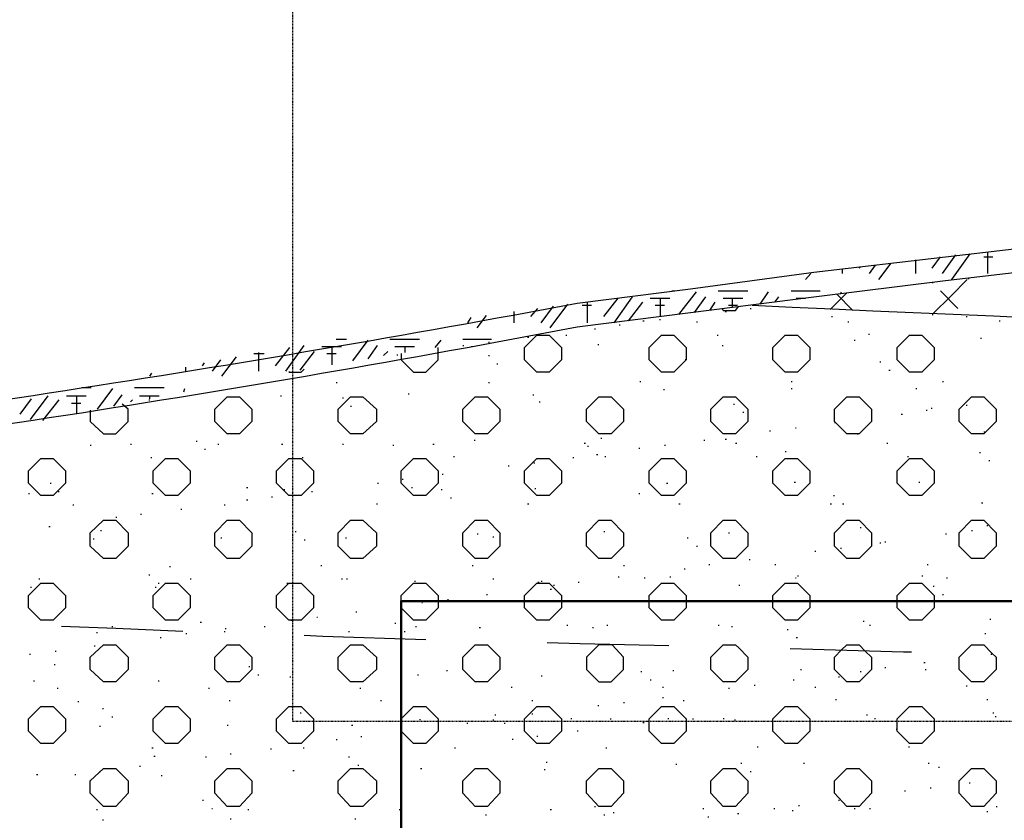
# Model space of a CAD drawing. Header units: millimetres. Extents: x -93479 to 1057970, y -66333 to 172656.
# Tile 33 of 145: x 132009 to 136060, y 49077 to 52372. Entities that reach past the tile are written whole.
import ezdxf

# ---------------------------------------------------------------- set-up
doc = ezdxf.new("R2010")
doc.units = ezdxf.units.MM
doc.linetypes.add('01 Штриховая _4 мм_', pattern=[6, 3.5, -2.5])
doc.layers.add('PDF _Геометрия', color=7, linetype='Continuous')
doc.layers.add('РАЗМЕРЫ', color=7, linetype='Continuous', lineweight=9)

# ---------------------------------------------------------------- blocks, each defined once
blk = doc.blocks.new('геология 1')
at = {"layer": 'PDF _Геометрия', "color": 7, "lineweight": 25}
for points in [[(1.0584, -10.097), (1.1434, -10.1053), (1.2334, -10.112), (1.3267, -10.117), (1.4234, -10.122), (1.5234, -10.1253), (1.6284, -10.1286), (1.8451, -10.1286, 0.016666), (3.5067, -9.8736), (3.6901, -9.8503), (3.8901, -9.8236), (4.1034, -9.7986), (4.3301, -9.772), (4.5667, -9.7453), (4.8134, -9.7203), (5.0684, -9.697), (5.3301, -9.677, -0.016439), (7.9617, -9.5303), (12.6001, -9.5386), (13.0317, -9.5386)], [(1.8451, -10.1686, 0.01768), (3.5067, -9.912), (3.6901, -9.8886), (3.8901, -9.8636), (4.1034, -9.837), (4.3301, -9.8103), (4.5667, -9.7836), (4.8134, -9.7586), (5.0684, -9.737), (5.3301, -9.7153, -0.015862), (7.9617, -9.5703)]]:
    blk.add_lwpolyline(points, format="xyb", dxfattribs=at)
for points in [[(4.0551, -9.8253), (4.0551, -9.8036)], [(4.0817, -9.817), (4.0951, -9.7986)], [(4.0984, -9.8253), (4.1201, -9.7953)], [(4.1134, -9.8353), (4.1434, -9.7936)], [(4.1651, -9.7986), (4.1801, -9.7986)], [(4.1717, -9.8253), (4.1717, -9.7903)], [(3.9367, -9.8253), (3.9367, -9.8186)], [(3.9634, -9.817), (3.9651, -9.8153)], [(3.9801, -9.8253), (3.9901, -9.812)], [(3.9951, -9.8353), (4.0151, -9.8086)], [(3.8767, -9.8353), (3.8851, -9.8253)], [(4.0834, -9.8903), (4.1117, -9.862), (4.1384, -9.8353)], [(4.1401, -9.8336), (4.1417, -9.8336)], [(4.0817, -9.8403), (4.0834, -9.8403)], [(3.5501, -9.8953), (3.5734, -9.8653)], [(3.5667, -9.9053), (3.5967, -9.8636)], [(3.6251, -9.8653), (3.6567, -9.8653)], [(3.6417, -9.8953), (3.6417, -9.8653)], [(3.6601, -9.8536), (3.6651, -9.8536)], [(3.6717, -9.892), (3.7001, -9.8553)], [(3.6967, -9.8886), (3.7151, -9.8636)], [(3.7351, -9.8536), (3.7834, -9.8536)], [(3.7434, -9.8653), (3.7751, -9.8653)], [(3.7584, -9.8803), (3.7584, -9.8653)], [(3.8034, -9.8753), (3.8167, -9.8553)], [(3.8267, -9.872), (3.8334, -9.8636)], [(3.8534, -9.8536), (3.9001, -9.8536)], [(3.8617, -9.8653), (3.8767, -9.8653)], [(3.9167, -9.8836), (3.9434, -9.857)], [(3.9534, -9.8853), (3.9267, -9.8586)], [(3.9334, -9.8586), (3.9351, -9.8553)], [(4.1234, -9.882), (4.0951, -9.8536)], [(3.4317, -9.8953), (3.4434, -9.882)], [(3.4484, -9.9053), (3.4684, -9.8786)], [(3.4634, -9.9136), (3.4917, -9.8753)], [(3.5151, -9.877), (3.5301, -9.877)], [(3.5234, -9.9053), (3.5234, -9.872)], [(3.5901, -9.902), (3.6134, -9.872)], [(3.6334, -9.877), (3.6484, -9.877)], [(3.7217, -9.8853), (3.7301, -9.872)], [(3.7417, -9.882), (3.7434, -9.8853), (3.7634, -9.8853), (3.7684, -9.8786)], [(3.7517, -9.877), (3.7667, -9.877)], [(3.7867, -9.882), (3.7884, -9.882)], [(3.3301, -9.9053), (3.3351, -9.897)], [(3.3451, -9.9136), (3.3601, -9.8936)], [(3.4051, -9.9053), (3.4051, -9.887)], [(3.7467, -9.887), (3.7484, -9.887)], [(3.9184, -9.8953), (3.9201, -9.8953)], [(4.0817, -9.892), (4.0834, -9.892)], [(4.1367, -9.8953), (4.1384, -9.8953)], [(3.5351, -9.9153), (3.5367, -9.9153)], [(3.5751, -9.9086), (3.5767, -9.9086)], [(3.6134, -9.902), (3.6151, -9.902)], [(3.6401, -9.9003), (3.6417, -9.9003)], [(3.7001, -9.9036), (3.7017, -9.9036)], [(3.9451, -9.9036), (3.9467, -9.9036)], [(4.1901, -9.902), (4.1917, -9.902)], [(3.4267, -9.9286), (3.4284, -9.9286)], [(3.4884, -9.9253), (3.4901, -9.9253)], [(3.6834, -9.9653), (3.6634, -9.9853), (3.6434, -9.9853), (3.6234, -9.9653), (3.6234, -9.9453), (3.6434, -9.9253), (3.6634, -9.9253), (3.6834, -9.9453), (3.6834, -9.9653), (3.6817, -9.9653)], [(3.7334, -9.9253), (3.7351, -9.9253)], [(3.9784, -9.9236), (3.9801, -9.9236)], [(4.1601, -9.9303), (4.1617, -9.9303)], [(3.0184, -9.9753), (3.0417, -9.9453)], [(3.0351, -9.9836), (3.0651, -9.942)], [(3.0934, -9.9436), (3.1251, -9.9436)], [(3.1101, -9.9736), (3.1101, -9.9436)], [(3.1167, -9.932), (3.1334, -9.932)], [(3.1434, -9.967), (3.1684, -9.9336)], [(3.1684, -9.9636), (3.1834, -9.942)], [(3.2034, -9.932), (3.2517, -9.932)], [(3.2117, -9.9436), (3.2434, -9.9436)], [(3.2217, -9.9553), (3.2217, -9.9653), (3.2417, -9.9853), (3.2617, -9.9853), (3.2817, -9.9653), (3.2817, -9.9453)], [(3.2284, -9.9536), (3.2284, -9.9436)], [(3.2767, -9.9453), (3.2867, -9.9336)], [(3.3217, -9.932), (3.3684, -9.932)], [(3.3217, -9.942), (3.3234, -9.942)], [(3.3351, -9.9436), (3.3367, -9.9436)], [(3.3634, -9.937), (3.3651, -9.937)], [(3.5401, -9.9403), (3.5417, -9.9403)], [(3.7417, -9.942), (3.7434, -9.942)], [(3.9551, -9.9336), (3.9567, -9.9336)], [(2.9317, -9.992), (2.9551, -9.9603)], [(2.9834, -9.9553), (3.0001, -9.9553)], [(2.9917, -9.9836), (2.9917, -9.9536)], [(3.0584, -9.982), (3.0817, -9.952)], [(3.1017, -9.9553), (3.1167, -9.9553)], [(3.1934, -9.9586), (3.2001, -9.952)], [(3.2151, -9.957), (3.2167, -9.957)], [(3.3634, -9.9586), (3.3651, -9.9586)], [(2.8734, -9.9836), (2.8734, -9.977)], [(2.9001, -9.9753), (2.9034, -9.9703)], [(2.9167, -9.9836), (2.9301, -9.9653)], [(3.3767, -9.972), (3.3784, -9.972)], [(3.9967, -9.9686), (3.9984, -9.9686)], [(2.8151, -9.992), (2.8184, -9.987)], [(3.0417, -9.9853), (3.0401, -9.9853), (3.0601, -9.9853), (3.0651, -9.9803)], [(4.0117, -9.982), (4.0134, -9.982)], [(2.7051, -10.0103), (2.7201, -10.0103)], [(2.7901, -10.0103), (2.8384, -10.0103)], [(3.1167, -10.002), (3.1184, -10.002)], [(3.3634, -10.002), (3.3651, -10.002)], [(3.6084, -10.0003), (3.6101, -10.0003)], [(3.8534, -10.0003), (3.8551, -10.0003)], [(4.0984, -10.0003), (4.1001, -10.0003)], [(2.6217, -10.062), (2.6501, -10.0236)], [(2.6801, -10.0236), (2.7117, -10.0236)], [(2.6967, -10.052), (2.6967, -10.0236)], [(2.7301, -10.0453), (2.7551, -10.012)], [(2.7567, -10.0403), (2.7701, -10.022)], [(2.7984, -10.0236), (2.8301, -10.0236)], [(2.8151, -10.0286), (2.8151, -10.0236)], [(2.8701, -10.017), (2.8717, -10.012)], [(3.0267, -10.0236), (3.0284, -10.0236)], [(3.1267, -10.027), (3.1284, -10.027)], [(3.2334, -10.0203), (3.2351, -10.0203)], [(3.4351, -10.022), (3.4367, -10.022)], [(3.6467, -10.0136), (3.6484, -10.0136)], [(3.8534, -10.012), (3.8551, -10.012)], [(4.0551, -10.012), (4.0567, -10.012)], [(2.6051, -10.0536), (2.6234, -10.0286)], [(2.6417, -10.0636), (2.6684, -10.0303)], [(2.6884, -10.0353), (2.7034, -10.0353)], [(2.7184, -10.047), (2.7184, -10.0653), (2.7401, -10.0853), (2.7601, -10.0853), (2.7801, -10.0653), (2.7801, -10.0453), (2.7701, -10.037)], [(2.7834, -10.0336), (2.7867, -10.0303)], [(2.8134, -10.0303), (2.8151, -10.0303)], [(3.1401, -10.0403), (3.1417, -10.0403)], [(3.4451, -10.0336), (3.4467, -10.0336)], [(3.7601, -10.037), (3.7617, -10.037)], [(4.1367, -10.0386), (4.1384, -10.0386)], [(3.7751, -10.0503), (3.7767, -10.0503)], [(4.0317, -10.0536), (4.0334, -10.0536)], [(4.0717, -10.047), (4.0734, -10.047)], [(4.0801, -10.0436), (4.0817, -10.0436)], [(3.9234, -10.067), (3.9251, -10.067)], [(3.8184, -10.0803), (3.8201, -10.0803)], [(3.8601, -10.0753), (3.8617, -10.0753)], [(3.9601, -10.0853), (3.9617, -10.0853)], [(4.1651, -10.082), (4.1667, -10.082)], [(2.7184, -10.1036), (2.7201, -10.1036)], [(2.7834, -10.102), (2.7851, -10.102)], [(2.8901, -10.097), (2.8917, -10.097)], [(2.9251, -10.102), (2.9267, -10.102)], [(3.0284, -10.102), (3.0301, -10.102)], [(3.1267, -10.102), (3.1284, -10.102)], [(3.2084, -10.1036), (3.2101, -10.1036)], [(3.2734, -10.102), (3.2751, -10.102)], [(3.3401, -10.0953), (3.3417, -10.0953)], [(3.5184, -10.1003), (3.5201, -10.1003)], [(3.5234, -10.1053), (3.5251, -10.1053)], [(3.5451, -10.092), (3.5467, -10.092)], [(3.6484, -10.1036), (3.6501, -10.1036)], [(3.7117, -10.0953), (3.7134, -10.0953)], [(3.7467, -10.0936), (3.7484, -10.0936)], [(3.7634, -10.1003), (3.7651, -10.1003)], [(4.0084, -10.1003), (4.0101, -10.1003)], [(2.9034, -10.1103), (2.9051, -10.1103)], [(3.3067, -10.122), (3.3084, -10.122)], [(3.5384, -10.1186), (3.5401, -10.1186)], [(3.5517, -10.122), (3.5534, -10.122)], [(3.6067, -10.1086), (3.6084, -10.1086)], [(3.7967, -10.122), (3.7984, -10.122)], [(3.8434, -10.1136), (3.8451, -10.1136)], [(4.0417, -10.122), (4.0434, -10.122)], [(4.1584, -10.1153), (4.1601, -10.1153)], [(2.8167, -10.1236), (2.8184, -10.1236)], [(3.0617, -10.1236), (3.0634, -10.1236)], [(3.3951, -10.137), (3.3967, -10.137)], [(3.4367, -10.132), (3.4384, -10.132)], [(3.5001, -10.1236), (3.5017, -10.1236)], [(4.1734, -10.1286), (4.1751, -10.1286)], [(3.2884, -10.1503), (3.2901, -10.1503)], [(2.6534, -10.1653), (2.6551, -10.1653)], [(3.1834, -10.1653), (3.1851, -10.1653)], [(3.2234, -10.1586), (3.2251, -10.1586)], [(3.6517, -10.1653), (3.6534, -10.1653)], [(3.8584, -10.1636), (3.8601, -10.1636)], [(4.0601, -10.1636), (4.0617, -10.1636)], [(2.6184, -10.182), (2.6201, -10.182)], [(2.6667, -10.1786), (2.6684, -10.1786)], [(2.8184, -10.182), (2.8201, -10.182)], [(2.9717, -10.172), (2.9734, -10.172)], [(3.0317, -10.1753), (3.0334, -10.1753)], [(3.0767, -10.1786), (3.0784, -10.1786)], [(3.2384, -10.172), (3.2401, -10.172)], [(3.2867, -10.1753), (3.2884, -10.1753)], [(3.4384, -10.1736), (3.4401, -10.1736)], [(3.6067, -10.182), (3.6084, -10.182)], [(3.9217, -10.1853), (3.9234, -10.1853)], [(2.6901, -10.2003), (2.6917, -10.2003)], [(2.9351, -10.2003), (2.9367, -10.2003)], [(2.9717, -10.192), (2.9734, -10.192)], [(3.0117, -10.187), (3.0134, -10.187)], [(3.1817, -10.1986), (3.1834, -10.1986)], [(3.3017, -10.1886), (3.3034, -10.1886)], [(3.4267, -10.1986), (3.4284, -10.1986)], [(3.6717, -10.1986), (3.6734, -10.1986)], [(3.9167, -10.1986), (3.9184, -10.1986)], [(3.9367, -10.1986), (3.9384, -10.1986)], [(4.1617, -10.197), (4.1634, -10.197)], [(2.8001, -10.2153), (2.8017, -10.2153)], [(2.8651, -10.207), (2.8667, -10.207)], [(2.7601, -10.2203), (2.7617, -10.2203)], [(4.1701, -10.2336), (4.1717, -10.2336)], [(2.6517, -10.2353), (2.6534, -10.2353)], [(2.7351, -10.242), (2.7367, -10.242)], [(3.0501, -10.2436), (3.0517, -10.2436)], [(3.3451, -10.247), (3.3467, -10.247)], [(3.5501, -10.2436), (3.5517, -10.2436)], [(3.7517, -10.2453), (3.7534, -10.2453)], [(3.9651, -10.237), (3.9667, -10.237)], [(4.1034, -10.247), (4.1051, -10.247)], [(4.1451, -10.242), (4.1467, -10.242)], [(2.7234, -10.2553), (2.7251, -10.2553)], [(2.9301, -10.2536), (2.9317, -10.2536)], [(3.0651, -10.257), (3.0667, -10.257)], [(3.1317, -10.2536), (3.1334, -10.2536)], [(3.3701, -10.252), (3.3717, -10.252)], [(3.6851, -10.2536), (3.6867, -10.2536)], [(3.9967, -10.262), (3.9984, -10.262)], [(4.0051, -10.2603), (4.0067, -10.2603)], [(3.7001, -10.267), (3.7017, -10.267)], [(3.8917, -10.2753), (3.8934, -10.2753)], [(3.9334, -10.2703), (3.9351, -10.2703)], [(3.7201, -10.297), (3.7217, -10.297)], [(3.7851, -10.2886), (3.7867, -10.2886)], [(3.8267, -10.297), (3.8284, -10.297)], [(4.0734, -10.297), (4.0751, -10.297)], [(2.8134, -10.3136), (2.8151, -10.3136)], [(2.8467, -10.3003), (2.8484, -10.3003)], [(3.0917, -10.2986), (3.0934, -10.2986)], [(3.3367, -10.2986), (3.3384, -10.2986)], [(3.5817, -10.2986), (3.5834, -10.2986)], [(3.6801, -10.3036), (3.6817, -10.3036)], [(2.6351, -10.3203), (2.6367, -10.3203)], [(2.8284, -10.327), (2.8301, -10.327)], [(2.8801, -10.3203), (2.8817, -10.3203)], [(3.0367, -10.327), (3.0384, -10.327)], [(3.1251, -10.3203), (3.1267, -10.3203)], [(3.1334, -10.3203), (3.1351, -10.3203)], [(3.2434, -10.3236), (3.2451, -10.3236)], [(3.3701, -10.3203), (3.3717, -10.3203)], [(3.4434, -10.3253), (3.4451, -10.3253)], [(3.4484, -10.3236), (3.4501, -10.3236)], [(3.5084, -10.3253), (3.5101, -10.3253)], [(3.5734, -10.317), (3.5751, -10.317)], [(3.6151, -10.3186), (3.6167, -10.3186)], [(3.6567, -10.317), (3.6584, -10.317)], [(3.8601, -10.3186), (3.8617, -10.3186)], [(3.8634, -10.3153), (3.8651, -10.3153)], [(4.0651, -10.3153), (4.0667, -10.3153)], [(4.1051, -10.3186), (4.1067, -10.3186)], [(2.6217, -10.3336), (2.6234, -10.3336)], [(2.8234, -10.3336), (2.8251, -10.3336)], [(3.3601, -10.3453), (3.3617, -10.3453)], [(3.4634, -10.337), (3.4651, -10.337)], [(3.4684, -10.3303), (3.4701, -10.3303)], [(3.7684, -10.3303), (3.7701, -10.3303)], [(4.0834, -10.332), (4.0851, -10.332)], [(4.0984, -10.3453), (4.1001, -10.3453)], [(3.2551, -10.3586), (3.2567, -10.3586)], [(3.2967, -10.3536), (3.2984, -10.3536)], [(3.1484, -10.3736), (3.1501, -10.3736)], [(2.8967, -10.3903), (2.8984, -10.3903)], [(3.0434, -10.387), (3.0451, -10.387)], [(3.0851, -10.382), (3.0867, -10.382)], [(3.2117, -10.392), (3.2134, -10.392)], [(3.9701, -10.3886), (3.9717, -10.3886)], [(4.1751, -10.3853), (4.1767, -10.3853)], [(2.8684, -10.4053), (2.7601, -10.4003), (2.6717, -10.397)], [(2.7284, -10.407), (2.7301, -10.407)], [(2.7534, -10.397), (2.7551, -10.397)], [(2.8734, -10.4086), (2.8751, -10.4086)], [(2.9351, -10.4053), (2.9367, -10.4053)], [(2.9367, -10.4003), (2.9384, -10.4003)], [(3.0001, -10.397), (3.0017, -10.397)], [(3.1367, -10.4053), (3.1384, -10.4053)], [(3.2267, -10.4053), (3.2284, -10.4053)], [(3.2451, -10.397), (3.2467, -10.397)], [(3.3484, -10.3986), (3.3501, -10.3986)], [(3.4901, -10.3953), (3.4917, -10.3953)], [(3.5317, -10.3986), (3.5334, -10.3986)], [(3.5551, -10.3953), (3.5567, -10.3953)], [(3.7351, -10.3953), (3.7367, -10.3953)], [(3.7567, -10.397), (3.7584, -10.397)], [(3.8467, -10.402), (3.8484, -10.402)], [(3.9801, -10.3953), (3.9817, -10.3953)], [(4.1667, -10.4086), (4.1684, -10.4086)], [(2.8317, -10.4153), (2.8334, -10.4153)], [(3.2617, -10.4186), (3.0951, -10.4136), (3.0651, -10.412)], [(3.6551, -10.4286), (3.5117, -10.4253), (3.4584, -10.4236)], [(3.8617, -10.4153), (3.8634, -10.4153)], [(2.6617, -10.437), (2.6634, -10.437)], [(2.7251, -10.4286), (2.7267, -10.4286)], [(4.0484, -10.4386), (4.0351, -10.4386), (3.8517, -10.4336)], [(2.6201, -10.442), (2.6217, -10.442)], [(4.0684, -10.4553), (4.0701, -10.4553)], [(4.1767, -10.442), (4.1784, -10.442)], [(2.6601, -10.4586), (2.6617, -10.4586)], [(2.9751, -10.462), (2.9767, -10.462)], [(3.2951, -10.4686), (3.2967, -10.4686)], [(3.6101, -10.4703), (3.6117, -10.4703)], [(3.6617, -10.4686), (3.6634, -10.4686)], [(3.8684, -10.467), (3.8701, -10.467)], [(3.9651, -10.4703), (3.9667, -10.4703)], [(4.0051, -10.4636), (4.0067, -10.4636)], [(4.0701, -10.467), (4.0717, -10.467)], [(2.6267, -10.4853), (2.6284, -10.4853)], [(2.8284, -10.4853), (2.8301, -10.4853)], [(2.9901, -10.4753), (2.9917, -10.4753)], [(3.0417, -10.4786), (3.0434, -10.4786)], [(3.2484, -10.4753), (3.2501, -10.4753)], [(3.4484, -10.477), (3.4501, -10.477)], [(3.6251, -10.4836), (3.6267, -10.4836)], [(3.8567, -10.4836), (3.8584, -10.4836)], [(3.9301, -10.4786), (3.9317, -10.4786)], [(2.6651, -10.497), (2.6667, -10.497)], [(2.9101, -10.497), (2.9117, -10.497)], [(3.1551, -10.497), (3.1567, -10.497)], [(3.4001, -10.4953), (3.4017, -10.4953)], [(3.6451, -10.4953), (3.6467, -10.4953)], [(3.7517, -10.497), (3.7534, -10.497)], [(3.7934, -10.492), (3.7951, -10.492)], [(3.8917, -10.4953), (3.8934, -10.4953)], [(4.1367, -10.4936), (4.1384, -10.4936)], [(2.6984, -10.5186), (2.7001, -10.5186)], [(2.9434, -10.517), (2.9451, -10.517)], [(3.1884, -10.517), (3.1901, -10.517)], [(3.4334, -10.517), (3.4351, -10.517)], [(3.5817, -10.5203), (3.5834, -10.5203)], [(3.6451, -10.512), (3.6467, -10.512)], [(3.6784, -10.517), (3.6801, -10.517)], [(3.9251, -10.5153), (3.9267, -10.5153)], [(4.1701, -10.5153), (4.1717, -10.5153)], [(2.7384, -10.5303), (2.7401, -10.5303)], [(3.0584, -10.537), (3.0601, -10.537)], [(3.2234, -10.567), (3.2217, -10.567), (3.2217, -10.547), (3.2417, -10.527), (3.2617, -10.527), (3.2817, -10.547), (3.2817, -10.567), (3.2617, -10.587), (3.2417, -10.587), (3.2217, -10.567)], [(3.5401, -10.5253), (3.5417, -10.5253)], [(4.1801, -10.537), (4.1817, -10.537)], [(2.7534, -10.5436), (2.7551, -10.5436)], [(3.2517, -10.5479), (3.2534, -10.5479)], [(3.3534, -10.5503), (3.3551, -10.5503)], [(3.3701, -10.5486), (3.3717, -10.5486)], [(3.3734, -10.5403), (3.3751, -10.5403)], [(3.4334, -10.5386), (3.4351, -10.5386)], [(3.4967, -10.5462), (3.4984, -10.5462)], [(3.5601, -10.547), (3.5617, -10.547)], [(3.6134, -10.5529), (3.6151, -10.5529)], [(3.6534, -10.5462), (3.6551, -10.5462)], [(3.6934, -10.547), (3.6951, -10.547)], [(3.7434, -10.5462), (3.7451, -10.5462)], [(3.7617, -10.5486), (3.7634, -10.5486)], [(3.9751, -10.5403), (3.9767, -10.5403)], [(3.9884, -10.5462), (3.9901, -10.5462)], [(4.0084, -10.5503), (4.0101, -10.5503)], [(4.1834, -10.5429), (4.1851, -10.5429)], [(2.7334, -10.5586), (2.7351, -10.5586)], [(2.9401, -10.557), (2.9417, -10.557)], [(3.1417, -10.557), (3.1434, -10.557)], [(3.3284, -10.5536), (3.3301, -10.5536)], [(3.3884, -10.5536), (3.3901, -10.5536)], [(3.5067, -10.5662), (3.5084, -10.5662)], [(4.0234, -10.5636), (4.0251, -10.5636)], [(3.1167, -10.5803), (3.1184, -10.5803)], [(3.1567, -10.5753), (3.1584, -10.5753)], [(3.4017, -10.5796), (3.4034, -10.5796)], [(3.4417, -10.5746), (3.4434, -10.5746)], [(2.8184, -10.5936), (2.8201, -10.5936)], [(3.0101, -10.5953), (3.0117, -10.5953)], [(3.0634, -10.5936), (3.0651, -10.5936)], [(3.3084, -10.5936), (3.3101, -10.5936)], [(3.5534, -10.5936), (3.5551, -10.5936)], [(3.7984, -10.592), (3.8001, -10.592)], [(4.0434, -10.592), (4.0451, -10.592)], [(2.8217, -10.607), (2.8234, -10.607)], [(2.9051, -10.6086), (2.9067, -10.6086)], [(2.9451, -10.6036), (2.9467, -10.6036)], [(3.1367, -10.6086), (3.1384, -10.6086)], [(3.4567, -10.617), (3.4584, -10.617)], [(2.7334, -10.632), (2.7351, -10.632)], [(2.7984, -10.6236), (2.8001, -10.6236)], [(3.0467, -10.6303), (3.0484, -10.6303)], [(3.1517, -10.622), (3.1534, -10.622)], [(3.2534, -10.627), (3.2551, -10.627)], [(3.4534, -10.6286), (3.4551, -10.6286)], [(3.6667, -10.6203), (3.6684, -10.6203)], [(3.7717, -10.6186), (3.7734, -10.6186)], [(3.7867, -10.632), (3.7884, -10.632)], [(3.8734, -10.6186), (3.8751, -10.6186)], [(4.0751, -10.6186), (4.0767, -10.6186)], [(4.0917, -10.6253), (4.0934, -10.6253)], [(2.6317, -10.637), (2.6334, -10.637)], [(2.6934, -10.637), (2.6951, -10.637)], [(2.8334, -10.6386), (2.8351, -10.6386)], [(4.0367, -10.6636), (4.0384, -10.6636)], [(4.0784, -10.6586), (4.0801, -10.6586)], [(4.1417, -10.6503), (4.1434, -10.6503)], [(2.9001, -10.6786), (2.9017, -10.6786)], [(3.9301, -10.6786), (3.9317, -10.6786)], [(2.7284, -10.6936), (2.7301, -10.6936)], [(2.9151, -10.692), (2.9167, -10.692)], [(2.9734, -10.6936), (2.9751, -10.6936)], [(3.2184, -10.6936), (3.2201, -10.6936)], [(3.2201, -10.6853), (3.2217, -10.6853)], [(3.4634, -10.6936), (3.4651, -10.6936)], [(3.5351, -10.6886), (3.5367, -10.6886)], [(3.7101, -10.692), (3.7117, -10.692)], [(3.8251, -10.692), (3.8267, -10.692)], [(3.8551, -10.6953), (3.8567, -10.6953)], [(3.8651, -10.687), (3.8667, -10.687)], [(3.9551, -10.692), (3.9567, -10.692)], [(3.9801, -10.692), (3.9817, -10.692)], [(4.1851, -10.6886), (4.1867, -10.6886)], [(2.7384, -10.7103), (2.7401, -10.7103)], [(2.9451, -10.7086), (2.9467, -10.7086)], [(3.1467, -10.7086), (3.1484, -10.7086)], [(3.3584, -10.702), (3.3601, -10.702)], [(3.5501, -10.702), (3.5517, -10.702)], [(3.5651, -10.6986), (3.5667, -10.6986)], [(3.7184, -10.7053), (3.7201, -10.7053)], [(3.7667, -10.7003), (3.7684, -10.7003)], [(4.1701, -10.697), (4.1717, -10.697)]]:
    blk.add_lwpolyline(points, dxfattribs=at)
for points in [[(3.4217, -9.9653), (3.4217, -9.9453), (3.4417, -9.9253), (3.4617, -9.9253), (3.4817, -9.9453), (3.4817, -9.9653), (3.4617, -9.9853), (3.4417, -9.9853)], [(3.8234, -9.9653), (3.8234, -9.9453), (3.8434, -9.9253), (3.8634, -9.9253), (3.8834, -9.9453), (3.8834, -9.9653), (3.8634, -9.9853), (3.8434, -9.9853)], [(4.0251, -9.9653), (4.0251, -9.9453), (4.0451, -9.9253), (4.0651, -9.9253), (4.0851, -9.9453), (4.0851, -9.9653), (4.0651, -9.9853), (4.0451, -9.9853)], [(2.9201, -10.0653), (2.9201, -10.0453), (2.9401, -10.0253), (2.9601, -10.0253), (2.9801, -10.0453), (2.9801, -10.0653), (2.9601, -10.0853), (2.9401, -10.0853)], [(3.1201, -10.0653), (3.1201, -10.0453), (3.1401, -10.0253), (3.1601, -10.0253), (3.1817, -10.0453), (3.1817, -10.0653), (3.1601, -10.0853), (3.1401, -10.0853)], [(3.3217, -10.0653), (3.3217, -10.0453), (3.3417, -10.0253), (3.3617, -10.0253), (3.3817, -10.0453), (3.3817, -10.0653), (3.3617, -10.0853), (3.3417, -10.0853)], [(3.5217, -10.0653), (3.5217, -10.0453), (3.5417, -10.0253), (3.5617, -10.0253), (3.5817, -10.0453), (3.5817, -10.0653), (3.5617, -10.0853), (3.5417, -10.0853)], [(3.7234, -10.0653), (3.7234, -10.0453), (3.7434, -10.0253), (3.7634, -10.0253), (3.7834, -10.0453), (3.7834, -10.0653), (3.7634, -10.0853), (3.7434, -10.0853)], [(3.9234, -10.0653), (3.9234, -10.0453), (3.9434, -10.0253), (3.9634, -10.0253), (3.9834, -10.0453), (3.9834, -10.0653), (3.9634, -10.0853), (3.9434, -10.0853)], [(4.1251, -10.0653), (4.1251, -10.0453), (4.1451, -10.0253), (4.1651, -10.0253), (4.1851, -10.0453), (4.1851, -10.0653), (4.1651, -10.0853), (4.1451, -10.0853)], [(2.6184, -10.1653), (2.6184, -10.1453), (2.6384, -10.1253), (2.6584, -10.1253), (2.6784, -10.1453), (2.6784, -10.1653), (2.6584, -10.1853), (2.6384, -10.1853)], [(2.8201, -10.1653), (2.8201, -10.1453), (2.8401, -10.1253), (2.8601, -10.1253), (2.8801, -10.1453), (2.8801, -10.1653), (2.8601, -10.1853), (2.8401, -10.1853)], [(3.0201, -10.1653), (3.0201, -10.1453), (3.0401, -10.1253), (3.0601, -10.1253), (3.0801, -10.1453), (3.0801, -10.1653), (3.0601, -10.1853), (3.0401, -10.1853)], [(3.2217, -10.1653), (3.2217, -10.1453), (3.2417, -10.1253), (3.2617, -10.1253), (3.2817, -10.1453), (3.2817, -10.1653), (3.2617, -10.1853), (3.2417, -10.1853)], [(3.4217, -10.1653), (3.4217, -10.1453), (3.4417, -10.1253), (3.4617, -10.1253), (3.4817, -10.1453), (3.4817, -10.1653), (3.4617, -10.1853), (3.4417, -10.1853)], [(3.6234, -10.1653), (3.6234, -10.1453), (3.6434, -10.1253), (3.6634, -10.1253), (3.6834, -10.1453), (3.6834, -10.1653), (3.6634, -10.1853), (3.6434, -10.1853)], [(3.8234, -10.1653), (3.8234, -10.1453), (3.8434, -10.1253), (3.8634, -10.1253), (3.8834, -10.1453), (3.8834, -10.1653), (3.8634, -10.1853), (3.8434, -10.1853)], [(4.0251, -10.1653), (4.0251, -10.1453), (4.0451, -10.1253), (4.0651, -10.1253), (4.0851, -10.1453), (4.0851, -10.1653), (4.0651, -10.1853), (4.0451, -10.1853)], [(2.7184, -10.267), (2.7184, -10.2453), (2.7401, -10.2253), (2.7601, -10.2253), (2.7801, -10.2453), (2.7801, -10.267), (2.7601, -10.287), (2.7401, -10.287)], [(2.9201, -10.267), (2.9201, -10.2453), (2.9401, -10.2253), (2.9601, -10.2253), (2.9801, -10.2453), (2.9801, -10.267), (2.9601, -10.287), (2.9401, -10.287)], [(3.1201, -10.267), (3.1201, -10.2453), (3.1401, -10.2253), (3.1601, -10.2253), (3.1817, -10.2453), (3.1817, -10.267), (3.1601, -10.287), (3.1401, -10.287)], [(3.3217, -10.267), (3.3217, -10.2453), (3.3417, -10.2253), (3.3617, -10.2253), (3.3817, -10.2453), (3.3817, -10.267), (3.3617, -10.287), (3.3417, -10.287)], [(3.5217, -10.267), (3.5217, -10.2453), (3.5417, -10.2253), (3.5617, -10.2253), (3.5817, -10.2453), (3.5817, -10.267), (3.5617, -10.287), (3.5417, -10.287)], [(3.7234, -10.267), (3.7234, -10.2453), (3.7434, -10.2253), (3.7634, -10.2253), (3.7834, -10.2453), (3.7834, -10.267), (3.7634, -10.287), (3.7434, -10.287)], [(3.9234, -10.267), (3.9234, -10.2453), (3.9434, -10.2253), (3.9634, -10.2253), (3.9834, -10.2453), (3.9834, -10.267), (3.9634, -10.287), (3.9434, -10.287)], [(4.1251, -10.267), (4.1251, -10.2453), (4.1451, -10.2253), (4.1651, -10.2253), (4.1851, -10.2453), (4.1851, -10.267), (4.1651, -10.287), (4.1451, -10.287)], [(2.6184, -10.367), (2.6184, -10.347), (2.6384, -10.327), (2.6584, -10.327), (2.6784, -10.347), (2.6784, -10.367), (2.6584, -10.387), (2.6384, -10.387)], [(2.8201, -10.367), (2.8201, -10.347), (2.8401, -10.327), (2.8601, -10.327), (2.8801, -10.347), (2.8801, -10.367), (2.8601, -10.387), (2.8401, -10.387)], [(3.0201, -10.367), (3.0201, -10.347), (3.0401, -10.327), (3.0601, -10.327), (3.0801, -10.347), (3.0801, -10.367), (3.0601, -10.387), (3.0401, -10.387)], [(3.2217, -10.367), (3.2217, -10.347), (3.2417, -10.327), (3.2617, -10.327), (3.2817, -10.347), (3.2817, -10.367), (3.2617, -10.387), (3.2417, -10.387)], [(3.4217, -10.367), (3.4217, -10.347), (3.4417, -10.327), (3.4617, -10.327), (3.4817, -10.347), (3.4817, -10.367), (3.4617, -10.387), (3.4417, -10.387)], [(3.6234, -10.367), (3.6234, -10.347), (3.6434, -10.327), (3.6634, -10.327), (3.6834, -10.347), (3.6834, -10.367), (3.6634, -10.387), (3.6434, -10.387)], [(3.8234, -10.367), (3.8234, -10.347), (3.8434, -10.327), (3.8634, -10.327), (3.8834, -10.347), (3.8834, -10.367), (3.8634, -10.387), (3.8434, -10.387)], [(4.0251, -10.367), (4.0251, -10.347), (4.0451, -10.327), (4.0651, -10.327), (4.0851, -10.347), (4.0851, -10.367), (4.0651, -10.387), (4.0451, -10.387)], [(2.7184, -10.467), (2.7184, -10.447), (2.7401, -10.427), (2.7601, -10.427), (2.7801, -10.447), (2.7801, -10.467), (2.7601, -10.487), (2.7401, -10.487)], [(2.9201, -10.467), (2.9201, -10.447), (2.9401, -10.427), (2.9601, -10.427), (2.9801, -10.447), (2.9801, -10.467), (2.9601, -10.487), (2.9401, -10.487)], [(3.1201, -10.467), (3.1201, -10.447), (3.1401, -10.427), (3.1601, -10.427), (3.1817, -10.447), (3.1817, -10.467), (3.1601, -10.487), (3.1401, -10.487)], [(3.3217, -10.467), (3.3217, -10.447), (3.3417, -10.427), (3.3617, -10.427), (3.3817, -10.447), (3.3817, -10.467), (3.3617, -10.487), (3.3417, -10.487)], [(3.5217, -10.467), (3.5417, -10.487), (3.5617, -10.487), (3.5817, -10.467), (3.5817, -10.447), (3.5634, -10.427), (3.5617, -10.427), (3.5567, -10.427), (3.5417, -10.427), (3.5217, -10.447)], [(3.7234, -10.467), (3.7234, -10.447), (3.7384, -10.432), (3.7434, -10.427), (3.7634, -10.427), (3.7684, -10.432), (3.7834, -10.447), (3.7834, -10.467), (3.7634, -10.487), (3.7434, -10.487)], [(3.9234, -10.467), (3.9234, -10.447), (3.9351, -10.4353), (3.9434, -10.427), (3.9634, -10.427), (3.9734, -10.437), (3.9834, -10.447), (3.9834, -10.467), (3.9634, -10.487), (3.9434, -10.487)], [(4.1251, -10.467), (4.1251, -10.447), (4.1317, -10.4403), (4.1451, -10.427), (4.1651, -10.427), (4.1784, -10.4403), (4.1851, -10.447), (4.1851, -10.467), (4.1651, -10.487), (4.1451, -10.487)], [(2.6184, -10.567), (2.6184, -10.547), (2.6384, -10.527), (2.6584, -10.527), (2.6784, -10.547), (2.6784, -10.567), (2.6584, -10.587), (2.6384, -10.587)], [(2.8201, -10.567), (2.8201, -10.547), (2.8401, -10.527), (2.8601, -10.527), (2.8801, -10.547), (2.8801, -10.567), (2.8601, -10.587), (2.8401, -10.587)], [(3.0201, -10.567), (3.0201, -10.547), (3.0401, -10.527), (3.0601, -10.527), (3.0801, -10.547), (3.0801, -10.567), (3.0601, -10.587), (3.0401, -10.587)], [(3.4217, -10.567), (3.4217, -10.547), (3.4417, -10.527), (3.4617, -10.527), (3.4817, -10.547), (3.4817, -10.567), (3.4617, -10.587), (3.4417, -10.587)], [(3.6234, -10.567), (3.6234, -10.547), (3.6434, -10.527), (3.6634, -10.527), (3.6834, -10.547), (3.6834, -10.567), (3.6634, -10.587), (3.6434, -10.587)], [(3.8234, -10.567), (3.8234, -10.547), (3.8434, -10.527), (3.8634, -10.527), (3.8834, -10.547), (3.8834, -10.567), (3.8634, -10.587), (3.8434, -10.587)], [(4.0251, -10.567), (4.0251, -10.547), (4.0451, -10.527), (4.0651, -10.527), (4.0851, -10.547), (4.0851, -10.567), (4.0651, -10.587), (4.0451, -10.587)], [(2.7184, -10.667), (2.7184, -10.647), (2.7401, -10.627), (2.7601, -10.627), (2.7801, -10.647), (2.7801, -10.667), (2.7601, -10.6886), (2.7401, -10.6886)], [(2.9201, -10.667), (2.9201, -10.647), (2.9401, -10.627), (2.9601, -10.627), (2.9801, -10.647), (2.9801, -10.667), (2.9601, -10.6886), (2.9401, -10.6886)], [(3.1201, -10.667), (3.1201, -10.647), (3.1401, -10.627), (3.1601, -10.627), (3.1817, -10.647), (3.1817, -10.667), (3.1601, -10.6886), (3.1401, -10.6886)], [(3.3217, -10.667), (3.3217, -10.647), (3.3417, -10.627), (3.3617, -10.627), (3.3817, -10.647), (3.3817, -10.667), (3.3617, -10.6886), (3.3417, -10.6886)], [(3.5217, -10.667), (3.5217, -10.647), (3.5417, -10.627), (3.5617, -10.627), (3.5817, -10.647), (3.5817, -10.667), (3.5617, -10.6886), (3.5417, -10.6886)], [(3.7234, -10.667), (3.7234, -10.647), (3.7434, -10.627), (3.7634, -10.627), (3.7834, -10.647), (3.7834, -10.667), (3.7634, -10.6886), (3.7434, -10.6886)], [(3.9234, -10.667), (3.9234, -10.647), (3.9434, -10.627), (3.9634, -10.627), (3.9834, -10.647), (3.9834, -10.667), (3.9634, -10.6886), (3.9434, -10.6886)], [(4.1251, -10.667), (4.1251, -10.647), (4.1451, -10.627), (4.1651, -10.627), (4.1851, -10.647), (4.1851, -10.667), (4.1651, -10.6886), (4.1451, -10.6886)]]:
    blk.add_lwpolyline(points, close=True, dxfattribs=at)
blk.add_arc((7.5213, 69.2813), 79.2461, 267.301268, 270.318427, dxfattribs=at)

msp = doc.modelspace()

# ---------------------------------------------------------------- linework, layer by layer
at = {"layer": 'PDF _Геометрия', "color": 7, "linetype": '01 Штриховая _4 мм_', "lineweight": 25}
msp.add_lwpolyline([(133133.4, 55754.4), (156860.7, 55754.4), (156860.7, 49483.4), (133133.4, 49483.4)], close=True, dxfattribs=at)
at = {"layer": 'РАЗМЕРЫ', "color": 7, "lineweight": 50}
msp.add_lwpolyline([(138979.7, 49979.2), (133578.2, 49979.2), (133578.2, 35533.9), (138979.7, 35533.9)], close=True, dxfattribs=at)

# ---------------------------------------------------------------- block references
at = {"color": 7, "xscale": 2541.29606099, "yscale": 2541.29606099, "zscale": 2541.29606099}
msp.add_blockref('геология 1', (125390.7, 76297.3), dxfattribs=at)

doc.saveas('drawing.dxf')
